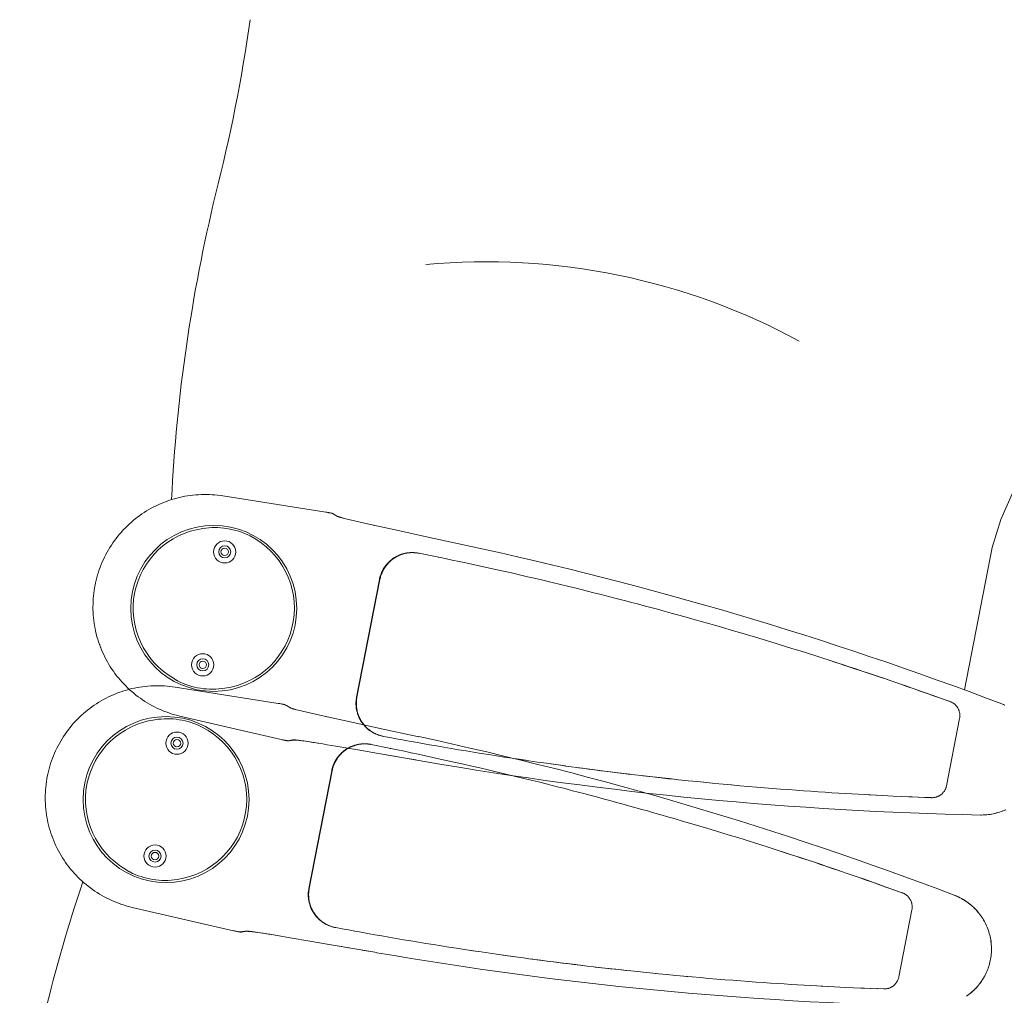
# Model space of a CAD drawing. Header units: inches. Extents: x -2078 to 109126, y -964 to 6385.
# Tile 252 of 256: x 37101 to 37118, y 3916 to 3932. Entities that reach past the tile are written whole.
import ezdxf

# ---------------------------------------------------------------- set-up
doc = ezdxf.new("R2010")
doc.units = ezdxf.units.IN
doc.header["$MEASUREMENT"] = 0
doc.layers.add('16_dwg _2_', color=8, linetype='Continuous', lineweight=9)
doc.layers.add('A-HATCH', color=9, linetype='Continuous')

# ---------------------------------------------------------------- blocks, each defined once
blk = doc.blocks.new('16_dwg _2_-1561311-3-1st Floor - Auditorium')
at = {"color": 254, "lineweight": 9}
for p, q in [((176994.155, 507969.342), (176996.531, 507969.342)), ((176992.183, 507968.238), (176992.168, 507968.134)), ((177010.736, 507968.238), (177010.722, 507968.134)), ((176991.909, 507965.993), (176991.893, 507965.836)), ((177010.462, 507965.993), (177010.446, 507965.836)), ((176991.651, 507962.51), (176991.645, 507962.363)), ((177010.205, 507962.51), (177010.198, 507962.363)), ((176991.312, 507960.64), (176991.314, 507960.738)), ((177009.865, 507960.64), (177009.867, 507960.738)), ((176994.644, 507960.529), (176994.643, 507960.584)), ((177013.197, 507960.529), (177013.197, 507960.584)), ((176991.306, 507960.352), (176991.308, 507960.448)), ((176994.645, 507960.462), (176994.645, 507960.473)), ((177009.859, 507960.352), (177009.861, 507960.448)), ((177013.198, 507960.462), (177013.198, 507960.473)), ((176991.304, 507960.257), (176991.305, 507960.305)), ((176994.647, 507960.2), (176994.647, 507960.253)), ((177009.857, 507960.257), (177009.858, 507960.305)), ((177013.2, 507960.2), (177013.2, 507960.253)), ((176991.607, 507960.008), (176991.609, 507959.998)), ((176991.612, 507959.987), (176991.616, 507959.976)), ((176994.634, 507960.017), (176994.636, 507960.025)), ((177010.16, 507960.008), (177010.163, 507959.998)), ((177010.166, 507959.987), (177010.169, 507959.976)), ((177013.187, 507960.017), (177013.189, 507960.025)), ((176991.709, 507959.798), (176991.71, 507959.797)), ((176991.735, 507959.768), (176991.736, 507959.766)), ((177010.262, 507959.798), (177010.263, 507959.797)), ((177010.288, 507959.768), (177010.289, 507959.766)), ((176991.29, 507959.642), (176991.29, 507959.644)), ((176991.291, 507959.68), (176991.291, 507959.683)), ((176991.953, 507959.622), (176991.964, 507959.619)), ((176991.974, 507959.615), (176991.984, 507959.612)), ((176991.993, 507959.61), (176992.003, 507959.607)), ((176994.153, 507959.593), (176994.161, 507959.593)), ((176994.215, 507959.602), (176994.225, 507959.604)), ((176994.948, 507959.642), (176994.948, 507959.644)), ((177009.844, 507959.642), (177009.844, 507959.644)), ((177009.845, 507959.68), (177009.845, 507959.683)), ((177010.507, 507959.622), (177010.517, 507959.619)), ((177010.527, 507959.615), (177010.537, 507959.612)), ((177010.547, 507959.61), (177010.556, 507959.607)), ((177012.707, 507959.593), (177012.715, 507959.593)), ((177012.769, 507959.602), (177012.779, 507959.604)), ((177013.502, 507959.642), (177013.502, 507959.644)), ((176991.28, 507959.197), (176991.28, 507959.2)), ((177009.833, 507959.197), (177009.833, 507959.2)), ((176991.22, 507958.581), (176991.22, 507958.583)), ((176991.22, 507958.569), (176991.22, 507958.555)), ((177009.773, 507958.581), (177009.773, 507958.583)), ((176992.13, 507955.326), (176992.134, 507955.323)), ((176992.142, 507955.314), (176992.141, 507955.315)), ((176992.259, 507955.247), (176992.257, 507955.248)), ((176992.273, 507955.242), (176992.275, 507955.241)), ((177010.684, 507955.326), (177010.687, 507955.323)), ((177010.696, 507955.314), (177010.694, 507955.315)), ((177010.813, 507955.247), (177010.811, 507955.248)), ((177010.827, 507955.242), (177010.829, 507955.241)), ((176992.299, 507955.226), (176992.297, 507955.227)), ((176992.323, 507955.217), (176992.324, 507955.217)), ((176992.34, 507955.207), (176992.338, 507955.208)), ((176992.381, 507955.188), (176992.378, 507955.189)), ((177010.853, 507955.226), (177010.851, 507955.227)), ((177010.876, 507955.217), (177010.877, 507955.217)), ((177010.893, 507955.207), (177010.891, 507955.208)), ((177010.934, 507955.188), (177010.932, 507955.189))]:
    blk.add_line(p, q, dxfattribs=at)
at = {"color": 254, "lineweight": 9, "flags": 128}
for points in [[(176994.046, 507969.988), (176994.042, 507970.01), (176994.037, 507970.037)], [(176992.355, 507970.379), (176992.34, 507970.357), (176992.325, 507970.335), (176992.311, 507970.312), (176992.298, 507970.288), (176992.285, 507970.264), (176992.273, 507970.24), (176992.261, 507970.216), (176992.251, 507970.191), (176992.241, 507970.166), (176992.232, 507970.14), (176992.223, 507970.115), (176992.215, 507970.089), (176992.208, 507970.063), (176992.202, 507970.036), (176992.196, 507970.01), (176992.192, 507969.988), (176992.197, 507970.015), (176992.203, 507970.041), (176992.209, 507970.067), (176992.217, 507970.093), (176992.224, 507970.119), (176992.233, 507970.144), (176992.242, 507970.17), (176992.252, 507970.195), (176992.263, 507970.219), (176992.275, 507970.244), (176992.287, 507970.268), (176992.3, 507970.291), (176992.313, 507970.314), (176992.327, 507970.337), (176992.342, 507970.36), (176992.357, 507970.382)], [(176994.036, 507970.041), (176994.041, 507970.015), (176994.046, 507969.988)], [(177012.6, 507969.988), (177012.596, 507970.01), (177012.59, 507970.037), (177012.584, 507970.063), (177012.577, 507970.089), (177012.569, 507970.115), (177012.56, 507970.141), (177012.551, 507970.166), (177012.541, 507970.191), (177012.53, 507970.216), (177012.519, 507970.241), (177012.507, 507970.265), (177012.494, 507970.289), (177012.481, 507970.312), (177012.467, 507970.335), (177012.452, 507970.358), (177012.437, 507970.38), (177012.421, 507970.401), (177012.404, 507970.423), (177012.387, 507970.443), (177012.369, 507970.464), (177012.351, 507970.483), (177012.332, 507970.502), (177012.313, 507970.521), (177012.293, 507970.539), (177012.273, 507970.557), (177012.252, 507970.574), (177012.231, 507970.59), (177012.209, 507970.605), (177012.187, 507970.62), (177012.165, 507970.635), (177012.142, 507970.649), (177012.119, 507970.662), (177012.095, 507970.674), (177012.071, 507970.686), (177012.047, 507970.697), (177012.022, 507970.707), (177011.998, 507970.717), (177011.973, 507970.726), (177011.947, 507970.734), (177011.922, 507970.741), (177011.896, 507970.748), (177011.87, 507970.754), (177011.844, 507970.759), (177011.818, 507970.764), (177011.792, 507970.768), (177011.765, 507970.771), (177011.739, 507970.773), (177011.712, 507970.774), (177011.686, 507970.775), (177011.659, 507970.775), (177011.633, 507970.774), (177011.606, 507970.773), (177011.58, 507970.771), (177011.553, 507970.768), (177011.527, 507970.764), (177011.501, 507970.759), (177011.475, 507970.754), (177011.449, 507970.748), (177011.423, 507970.741), (177011.398, 507970.734), (177011.373, 507970.726), (177011.348, 507970.717), (177011.323, 507970.707), (177011.298, 507970.697), (177011.274, 507970.686), (177011.25, 507970.674), (177011.226, 507970.662), (177011.203, 507970.648), (177011.18, 507970.635), (177011.158, 507970.62), (177011.136, 507970.605), (177011.114, 507970.59), (177011.093, 507970.573), (177011.072, 507970.556), (177011.052, 507970.539), (177011.032, 507970.521)], [(177011.015, 507970.504), (177011.034, 507970.522), (177011.054, 507970.54), (177011.074, 507970.557), (177011.095, 507970.574), (177011.116, 507970.59), (177011.138, 507970.606), (177011.16, 507970.621), (177011.182, 507970.635), (177011.205, 507970.649), (177011.228, 507970.662), (177011.252, 507970.674), (177011.275, 507970.686), (177011.3, 507970.697), (177011.324, 507970.707), (177011.349, 507970.716), (177011.374, 507970.725), (177011.399, 507970.733), (177011.424, 507970.741), (177011.45, 507970.747), (177011.476, 507970.753), (177011.502, 507970.759), (177011.528, 507970.763), (177011.554, 507970.767), (177011.58, 507970.77), (177011.607, 507970.772), (177011.633, 507970.774), (177011.659, 507970.774), (177011.686, 507970.774), (177011.712, 507970.774), (177011.739, 507970.772), (177011.765, 507970.77), (177011.791, 507970.767), (177011.818, 507970.763), (177011.844, 507970.759), (177011.87, 507970.753), (177011.895, 507970.747), (177011.921, 507970.741), (177011.946, 507970.733), (177011.972, 507970.725), (177011.997, 507970.716), (177012.021, 507970.707), (177012.046, 507970.697), (177012.07, 507970.686), (177012.094, 507970.674), (177012.117, 507970.662), (177012.14, 507970.649), (177012.163, 507970.635), (177012.186, 507970.621), (177012.208, 507970.606), (177012.229, 507970.59), (177012.251, 507970.574), (177012.271, 507970.557), (177012.292, 507970.54), (177012.311, 507970.522), (177012.331, 507970.504), (177012.349, 507970.485), (177012.368, 507970.465), (177012.385, 507970.445), (177012.402, 507970.424), (177012.419, 507970.403), (177012.435, 507970.382), (177012.45, 507970.36), (177012.465, 507970.337), (177012.479, 507970.314), (177012.492, 507970.291), (177012.505, 507970.268), (177012.517, 507970.244), (177012.529, 507970.219), (177012.539, 507970.195), (177012.55, 507970.17), (177012.559, 507970.144), (177012.568, 507970.119), (177012.575, 507970.093), (177012.583, 507970.067), (177012.589, 507970.041), (177012.595, 507970.015), (177012.6, 507969.988)], [(177010.637, 507969.342), (177008.261, 507969.342), (177007.782, 507969.396), (177006.58, 507969.668), (177006.101, 507969.721), (176998.691, 507969.721), (176998.211, 507969.668), (176997.01, 507969.396), (176996.531, 507969.342)], [(176992.318, 507969.15), (176992.301, 507969.039), (176992.303, 507969.051), (176992.318, 507969.143), (176992.318, 507969.15), (176992.319, 507969.159), (176992.321, 507969.169), (176992.324, 507969.178), (176992.327, 507969.187), (176992.33, 507969.196), (176992.333, 507969.205), (176992.337, 507969.214), (176992.341, 507969.222), (176992.346, 507969.231), (176992.351, 507969.239), (176992.356, 507969.247), (176992.361, 507969.255), (176992.367, 507969.262), (176992.373, 507969.27), (176992.379, 507969.277), (176992.386, 507969.284), (176992.393, 507969.29), (176992.4, 507969.297), (176992.407, 507969.303), (176992.415, 507969.309), (176992.423, 507969.314), (176992.431, 507969.319), (176992.439, 507969.324), (176992.448, 507969.328), (176992.456, 507969.333), (176992.465, 507969.336), (176992.474, 507969.34), (176992.483, 507969.343), (176992.492, 507969.346), (176992.501, 507969.348), (176992.51, 507969.35), (176992.52, 507969.352), (176992.529, 507969.353), (176992.539, 507969.354), (176992.548, 507969.355), (176992.558, 507969.355), (176993.681, 507969.355), (176993.69, 507969.355), (176993.7, 507969.354), (176993.709, 507969.353), (176993.719, 507969.352), (176993.728, 507969.35), (176993.737, 507969.348), (176993.747, 507969.346), (176993.756, 507969.343), (176993.765, 507969.34), (176993.774, 507969.336), (176993.782, 507969.333), (176993.791, 507969.328), (176993.799, 507969.324), (176993.808, 507969.319), (176993.816, 507969.314), (176993.823, 507969.309), (176993.831, 507969.303), (176993.838, 507969.297), (176993.846, 507969.29), (176993.852, 507969.284), (176993.859, 507969.277), (176993.865, 507969.27), (176993.872, 507969.262), (176993.877, 507969.255), (176993.883, 507969.247), (176993.888, 507969.239), (176993.893, 507969.231), (176993.897, 507969.222), (176993.901, 507969.214), (176993.905, 507969.205), (176993.909, 507969.196), (176993.912, 507969.187), (176993.915, 507969.178), (176993.917, 507969.169), (176993.919, 507969.159), (176993.921, 507969.15), (176993.932, 507969.079), (176993.949, 507968.969), (176993.926, 507969.11), (176993.921, 507969.143), (176993.921, 507969.15)], [(177010.871, 507969.15), (177010.855, 507969.039), (177010.857, 507969.051), (177010.871, 507969.143), (177010.871, 507969.15), (177010.873, 507969.159), (177010.875, 507969.169), (177010.877, 507969.178), (177010.88, 507969.187), (177010.883, 507969.196), (177010.887, 507969.205), (177010.891, 507969.214), (177010.895, 507969.222), (177010.899, 507969.231), (177010.904, 507969.239), (177010.909, 507969.247), (177010.915, 507969.255), (177010.92, 507969.262), (177010.927, 507969.27), (177010.933, 507969.277), (177010.939, 507969.284), (177010.946, 507969.29), (177010.953, 507969.297), (177010.961, 507969.303), (177010.968, 507969.309), (177010.976, 507969.314), (177010.984, 507969.319), (177010.993, 507969.324), (177011.001, 507969.328), (177011.01, 507969.333), (177011.018, 507969.336), (177011.027, 507969.34), (177011.036, 507969.343), (177011.045, 507969.346), (177011.054, 507969.348), (177011.064, 507969.35), (177011.073, 507969.352), (177011.083, 507969.353), (177011.092, 507969.354), (177011.102, 507969.355), (177011.111, 507969.355), (177012.234, 507969.355), (177012.244, 507969.355), (177012.253, 507969.354), (177012.263, 507969.353), (177012.272, 507969.352), (177012.282, 507969.35), (177012.291, 507969.348), (177012.3, 507969.346), (177012.309, 507969.343), (177012.318, 507969.34), (177012.327, 507969.336), (177012.336, 507969.333), (177012.344, 507969.328), (177012.353, 507969.324), (177012.361, 507969.319), (177012.369, 507969.314), (177012.377, 507969.309), (177012.385, 507969.303), (177012.392, 507969.297), (177012.399, 507969.29), (177012.406, 507969.284), (177012.413, 507969.277), (177012.419, 507969.27), (177012.425, 507969.262), (177012.431, 507969.255), (177012.436, 507969.247), (177012.441, 507969.239), (177012.446, 507969.231), (177012.451, 507969.222), (177012.455, 507969.214), (177012.459, 507969.205), (177012.462, 507969.196), (177012.465, 507969.187), (177012.468, 507969.178), (177012.471, 507969.169), (177012.473, 507969.159), (177012.474, 507969.15), (177012.485, 507969.079), (177012.502, 507968.969), (177012.48, 507969.11), (177012.474, 507969.143), (177012.474, 507969.15)], [(176992.265, 507968.803), (176992.27, 507968.836), (176992.286, 507968.94), (176992.301, 507969.044), (176992.284, 507968.934), (176992.267, 507968.821), (176992.261, 507968.781), (176992.243, 507968.658), (176992.224, 507968.529), (176992.211, 507968.44), (176992.198, 507968.349), (176992.184, 507968.256), (176992.171, 507968.16), (176992.157, 507968.062), (176992.144, 507967.961), (176992.13, 507967.858), (176992.115, 507967.752), (176992.101, 507967.644), (176992.087, 507967.534), (176992.073, 507967.422), (176992.058, 507967.308), (176992.044, 507967.191), (176992.029, 507967.072), (176992.014, 507966.95), (176992, 507966.825), (176991.985, 507966.697), (176991.97, 507966.566), (176991.955, 507966.434), (176991.941, 507966.3), (176991.926, 507966.166), (176991.912, 507966.031), (176991.898, 507965.896), (176991.885, 507965.76), (176991.871, 507965.622), (176991.858, 507965.482), (176991.844, 507965.336), (176991.855, 507965.443)], [(176994.003, 507968.609), (176993.984, 507968.735), (176993.966, 507968.855), (176993.949, 507968.969), (176993.964, 507968.865)], [(177010.819, 507968.803), (177010.824, 507968.836), (177010.839, 507968.94), (177010.855, 507969.044), (177010.838, 507968.934), (177010.82, 507968.821), (177010.814, 507968.781), (177010.796, 507968.658), (177010.777, 507968.529), (177010.764, 507968.44), (177010.751, 507968.349), (177010.738, 507968.256), (177010.724, 507968.16), (177010.711, 507968.062), (177010.697, 507967.961), (177010.683, 507967.858), (177010.669, 507967.752), (177010.655, 507967.644), (177010.64, 507967.534), (177010.626, 507967.422), (177010.612, 507967.308), (177010.597, 507967.191), (177010.582, 507967.072), (177010.568, 507966.95), (177010.553, 507966.825), (177010.538, 507966.697), (177010.523, 507966.566), (177010.509, 507966.434), (177010.494, 507966.3), (177010.48, 507966.166), (177010.466, 507966.031), (177010.452, 507965.896), (177010.438, 507965.76), (177010.425, 507965.622), (177010.411, 507965.482), (177010.398, 507965.336), (177010.408, 507965.443)], [(177012.557, 507968.609), (177012.538, 507968.735), (177012.52, 507968.855), (177012.502, 507968.969), (177012.517, 507968.865)], [(176994.014, 507968.529), (176993.998, 507968.637), (176993.98, 507968.758), (176993.964, 507968.865)], [(177012.567, 507968.529), (177012.552, 507968.637), (177012.533, 507968.758), (177012.517, 507968.865)], [(176994.003, 507968.609), (176994.022, 507968.478), (176994.035, 507968.388), (176994.047, 507968.301), (176994.063, 507968.183), (176994.081, 507968.055), (176994.094, 507967.963), (176994.107, 507967.865), (176994.121, 507967.758), (176994.138, 507967.638), (176994.124, 507967.745), (176994.11, 507967.85), (176994.103, 507967.902), (176994.089, 507968.004), (176994.075, 507968.103), (176994.062, 507968.2)], [(176994.062, 507968.2), (176994.047, 507968.301), (176994.032, 507968.406), (176994.014, 507968.529)], [(177012.557, 507968.609), (177012.576, 507968.478), (177012.589, 507968.388), (177012.6, 507968.301), (177012.617, 507968.183), (177012.635, 507968.055), (177012.647, 507967.963), (177012.661, 507967.865), (177012.675, 507967.758), (177012.692, 507967.638), (177012.677, 507967.745), (177012.663, 507967.85), (177012.657, 507967.902), (177012.643, 507968.004), (177012.629, 507968.103), (177012.615, 507968.2)], [(177012.615, 507968.2), (177012.6, 507968.301), (177012.585, 507968.406), (177012.567, 507968.529)], [(176994.195, 507967.19), (176994.181, 507967.305), (176994.166, 507967.419), (176994.152, 507967.53), (176994.138, 507967.638), (176994.153, 507967.515), (176994.171, 507967.377), (176994.189, 507967.23), (176994.208, 507967.074)], [(177012.748, 507967.19), (177012.734, 507967.305), (177012.72, 507967.419), (177012.706, 507967.53), (177012.692, 507967.638), (177012.707, 507967.515), (177012.724, 507967.377), (177012.743, 507967.23), (177012.762, 507967.074)], [(176994.253, 507966.705), (176994.238, 507966.829), (176994.224, 507966.952), (176994.209, 507967.072), (176994.195, 507967.19)], [(177012.806, 507966.705), (177012.792, 507966.829), (177012.777, 507966.952), (177012.763, 507967.072), (177012.748, 507967.19)], [(176994.322, 507966.077), (176994.308, 507966.204), (176994.295, 507966.329), (176994.281, 507966.455), (176994.267, 507966.58), (176994.253, 507966.705)], [(177012.875, 507966.077), (177012.862, 507966.204), (177012.848, 507966.329), (177012.834, 507966.455), (177012.821, 507966.58), (177012.806, 507966.705)], [(176994.348, 507965.817), (176994.335, 507965.948), (176994.322, 507966.077)], [(177012.902, 507965.817), (177012.888, 507965.948), (177012.875, 507966.077)], [(176994.401, 507965.265), (176994.388, 507965.406), (176994.375, 507965.545), (176994.362, 507965.682), (176994.348, 507965.817)], [(177012.954, 507965.265), (177012.941, 507965.406), (177012.928, 507965.545), (177012.915, 507965.682), (177012.902, 507965.817)], [(176991.844, 507965.336), (176991.83, 507965.184), (176991.816, 507965.027), (176991.809, 507964.946), (176991.802, 507964.863), (176991.795, 507964.779), (176991.788, 507964.691), (176991.781, 507964.601), (176991.774, 507964.508), (176991.766, 507964.411), (176991.758, 507964.307), (176991.75, 507964.199), (176991.742, 507964.089), (176991.735, 507963.977), (176991.727, 507963.863), (176991.719, 507963.752), (176991.713, 507963.646), (176991.706, 507963.544), (176991.7, 507963.445), (176991.694, 507963.35), (176991.689, 507963.26), (176991.684, 507963.172), (176991.68, 507963.088), (176991.671, 507962.928), (176991.667, 507962.851), (176991.66, 507962.702), (176991.653, 507962.559), (176991.647, 507962.42), (176991.641, 507962.285), (176991.636, 507962.152), (176991.631, 507962.022), (176991.626, 507961.895), (176991.622, 507961.77), (176991.618, 507961.645), (176991.615, 507961.521), (176991.611, 507961.396), (176991.608, 507961.272), (176991.605, 507961.149), (176991.603, 507961.028), (176991.6, 507960.91), (176991.598, 507960.794), (176991.597, 507960.681), (176991.595, 507960.571), (176991.594, 507960.463), (176991.593, 507960.355), (176991.592, 507960.25), (176991.591, 507960.144), (176991.591, 507960.134), (176991.591, 507960.125), (176991.592, 507960.104), (176991.594, 507960.083), (176991.596, 507960.063), (176991.6, 507960.042), (176991.604, 507960.022), (176991.608, 507960.001), (176991.614, 507959.981), (176991.62, 507959.962), (176991.627, 507959.942), (176991.635, 507959.923), (176991.643, 507959.904), (176991.653, 507959.885), (176991.663, 507959.867), (176991.673, 507959.849), (176991.684, 507959.832), (176991.696, 507959.815), (176991.709, 507959.798), (176991.722, 507959.782), (176991.736, 507959.766), (176991.75, 507959.751), (176991.765, 507959.737), (176991.781, 507959.723), (176991.797, 507959.71), (176991.813, 507959.697), (176991.83, 507959.685), (176991.847, 507959.674), (176991.865, 507959.663), (176991.883, 507959.653), (176991.902, 507959.644), (176991.921, 507959.635), (176991.94, 507959.627), (176991.959, 507959.62), (176991.979, 507959.614), (176991.999, 507959.608), (176992.019, 507959.603), (176992.039, 507959.599), (176992.06, 507959.596), (176992.081, 507959.593), (176992.101, 507959.591), (176992.122, 507959.59), (176992.138, 507959.59), (176994.1, 507959.59), (176994.1, 507959.596)], [(176994.605, 507962.102), (176994.599, 507962.24), (176994.593, 507962.379), (176994.587, 507962.518), (176994.581, 507962.658), (176994.574, 507962.801), (176994.566, 507962.948), (176994.558, 507963.102), (176994.554, 507963.181), (176994.549, 507963.263), (176994.544, 507963.347), (176994.539, 507963.434), (176994.534, 507963.524), (176994.528, 507963.618), (176994.521, 507963.717), (176994.515, 507963.819), (176994.507, 507963.928), (176994.499, 507964.041), (176994.491, 507964.154), (176994.483, 507964.269), (176994.474, 507964.384), (176994.466, 507964.494), (176994.458, 507964.598), (176994.45, 507964.698), (176994.442, 507964.792), (176994.435, 507964.88), (176994.421, 507965.043), (176994.414, 507965.119), (176994.401, 507965.265)], [(177010.398, 507965.336), (177010.384, 507965.184), (177010.37, 507965.027), (177010.363, 507964.946), (177010.356, 507964.863), (177010.349, 507964.779), (177010.342, 507964.691), (177010.334, 507964.601), (177010.327, 507964.508), (177010.32, 507964.411), (177010.312, 507964.307), (177010.304, 507964.199), (177010.296, 507964.089), (177010.288, 507963.977), (177010.28, 507963.863), (177010.273, 507963.752), (177010.266, 507963.646), (177010.26, 507963.544), (177010.254, 507963.445), (177010.248, 507963.35), (177010.243, 507963.26), (177010.238, 507963.172), (177010.233, 507963.088), (177010.225, 507962.928), (177010.221, 507962.851), (177010.213, 507962.702), (177010.207, 507962.559), (177010.2, 507962.42), (177010.195, 507962.285), (177010.189, 507962.152), (177010.184, 507962.022), (177010.18, 507961.895), (177010.176, 507961.77), (177010.172, 507961.645), (177010.168, 507961.521), (177010.165, 507961.396), (177010.162, 507961.272), (177010.159, 507961.149), (177010.156, 507961.028), (177010.154, 507960.91), (177010.152, 507960.794), (177010.15, 507960.681), (177010.149, 507960.571), (177010.147, 507960.463), (177010.146, 507960.355), (177010.145, 507960.25), (177010.145, 507960.144), (177010.145, 507960.134), (177010.145, 507960.125), (177010.146, 507960.104), (177010.147, 507960.083), (177010.15, 507960.063), (177010.153, 507960.042), (177010.157, 507960.022), (177010.162, 507960.001), (177010.167, 507959.981), (177010.174, 507959.962), (177010.181, 507959.942), (177010.188, 507959.923), (177010.197, 507959.904), (177010.206, 507959.885), (177010.216, 507959.867), (177010.227, 507959.849), (177010.238, 507959.832), (177010.25, 507959.815), (177010.262, 507959.798), (177010.276, 507959.782), (177010.289, 507959.766), (177010.304, 507959.751), (177010.319, 507959.737), (177010.334, 507959.723), (177010.35, 507959.71), (177010.366, 507959.697), (177010.383, 507959.685), (177010.401, 507959.674), (177010.419, 507959.663), (177010.437, 507959.653), (177010.455, 507959.644), (177010.474, 507959.635), (177010.493, 507959.627), (177010.513, 507959.62), (177010.532, 507959.614), (177010.552, 507959.608), (177010.573, 507959.603), (177010.593, 507959.599), (177010.613, 507959.596), (177010.634, 507959.593), (177010.655, 507959.591), (177010.676, 507959.59), (177010.692, 507959.59), (177012.654, 507959.59), (177012.654, 507959.596)], [(177013.158, 507962.102), (177013.153, 507962.24), (177013.147, 507962.379), (177013.141, 507962.518), (177013.134, 507962.658), (177013.127, 507962.801), (177013.12, 507962.948), (177013.112, 507963.102), (177013.107, 507963.181), (177013.103, 507963.263), (177013.098, 507963.347), (177013.093, 507963.434), (177013.087, 507963.524), (177013.081, 507963.618), (177013.075, 507963.717), (177013.068, 507963.819), (177013.061, 507963.928), (177013.053, 507964.041), (177013.045, 507964.154), (177013.036, 507964.269), (177013.028, 507964.384), (177013.019, 507964.494), (177013.011, 507964.598), (177013.003, 507964.698), (177012.995, 507964.792), (177012.988, 507964.88), (177012.974, 507965.043), (177012.967, 507965.119), (177012.954, 507965.265)], [(176991.814, 507964.993), (176991.804, 507964.872), (176991.795, 507964.763), (176991.787, 507964.664), (176991.777, 507964.545), (176991.769, 507964.441)], [(177010.367, 507964.993), (177010.357, 507964.872), (177010.348, 507964.763), (177010.34, 507964.664), (177010.331, 507964.545), (177010.322, 507964.441)], [(176991.753, 507964.229), (176991.745, 507964.121), (176991.738, 507964.021), (176991.73, 507963.905), (176991.723, 507963.806), (176991.716, 507963.694), (176991.708, 507963.569), (176991.702, 507963.478), (176991.697, 507963.381)], [(177010.306, 507964.229), (177010.299, 507964.121), (177010.292, 507964.021), (177010.284, 507963.905), (177010.277, 507963.806), (177010.269, 507963.694), (177010.262, 507963.569), (177010.256, 507963.478), (177010.25, 507963.381)], [(176991.684, 507963.163), (176991.677, 507963.043), (176991.671, 507962.916)], [(177010.238, 507963.163), (177010.231, 507963.043), (177010.224, 507962.916)], [(176994.635, 507961.051), (176994.633, 507961.173), (176994.63, 507961.299), (176994.626, 507961.427), (176994.623, 507961.557), (176994.619, 507961.691), (176994.614, 507961.827), (176994.61, 507961.964), (176994.605, 507962.102)], [(177013.189, 507961.051), (177013.186, 507961.173), (177013.183, 507961.299), (177013.18, 507961.427), (177013.176, 507961.557), (177013.172, 507961.691), (177013.168, 507961.827), (177013.163, 507961.964), (177013.158, 507962.102)], [(176994.64, 507960.813), (176994.638, 507960.93), (176994.635, 507961.051)], [(177013.193, 507960.813), (177013.191, 507960.93), (177013.189, 507961.051)], [(176991.279, 507959.166), (176991.281, 507959.263), (176991.285, 507959.408), (176991.294, 507959.806), (176991.299, 507960.026), (176991.316, 507960.883)], [(176994.922, 507960.883), (176994.936, 507960.211), (176994.941, 507959.937), (176994.945, 507959.764), (176994.956, 507959.298)], [(177009.832, 507959.166), (177009.835, 507959.263), (177009.838, 507959.408), (177009.848, 507959.806), (177009.852, 507960.026), (177009.87, 507960.883)], [(177013.475, 507960.883), (177013.489, 507960.211), (177013.495, 507959.937), (177013.499, 507959.764), (177013.51, 507959.298)], [(176994.641, 507960.058), (176994.643, 507960.065), (176994.643, 507960.073), (176994.644, 507960.08), (176994.645, 507960.087), (176994.646, 507960.094), (176994.646, 507960.1), (176994.646, 507960.107), (176994.647, 507960.113), (176994.647, 507960.125), (176994.647, 507960.144), (176994.647, 507960.137), (176994.647, 507960.144), (176994.647, 507960.253), (176994.646, 507960.362), (176994.645, 507960.473), (176994.643, 507960.584), (176994.642, 507960.697), (176994.64, 507960.813)], [(177013.195, 507960.058), (177013.196, 507960.065), (177013.197, 507960.073), (177013.198, 507960.08), (177013.198, 507960.087), (177013.199, 507960.094), (177013.199, 507960.1), (177013.2, 507960.107), (177013.2, 507960.113), (177013.201, 507960.125), (177013.201, 507960.144), (177013.201, 507960.137), (177013.201, 507960.144), (177013.2, 507960.253), (177013.199, 507960.362), (177013.198, 507960.473), (177013.197, 507960.584), (177013.195, 507960.697), (177013.193, 507960.813)], [(176991.591, 507960.129), (176991.592, 507960.111), (176991.594, 507960.093), (176991.595, 507960.076), (176991.598, 507960.058), (176991.601, 507960.04), (176991.605, 507960.022), (176991.609, 507960.005), (176991.614, 507959.987), (176991.619, 507959.97), (176991.625, 507959.953), (176991.632, 507959.937), (176991.639, 507959.92), (176991.647, 507959.904), (176991.655, 507959.888), (176991.663, 507959.872), (176991.673, 507959.856), (176991.682, 507959.841), (176991.693, 507959.826), (176991.703, 507959.812), (176991.714, 507959.798), (176991.726, 507959.784), (176991.738, 507959.771), (176991.75, 507959.758), (176991.763, 507959.745), (176991.777, 507959.733), (176991.79, 507959.721), (176991.804, 507959.71), (176991.819, 507959.699), (176991.834, 507959.689), (176991.849, 507959.679), (176991.864, 507959.67), (176991.88, 507959.661), (176991.896, 507959.653), (176991.912, 507959.645), (176991.928, 507959.638), (176991.945, 507959.632), (176991.962, 507959.626), (176991.979, 507959.62), (176991.996, 507959.615), (176992.014, 507959.611), (176992.031, 507959.607), (176992.049, 507959.604), (176992.067, 507959.601), (176992.085, 507959.599), (176992.102, 507959.598), (176992.12, 507959.597), (176992.138, 507959.596), (176994.1, 507959.596), (176994.118, 507959.597), (176994.136, 507959.598), (176994.154, 507959.599), (176994.172, 507959.601), (176994.19, 507959.604), (176994.207, 507959.607), (176994.225, 507959.611), (176994.242, 507959.615), (176994.259, 507959.62), (176994.277, 507959.626), (176994.293, 507959.632), (176994.31, 507959.638), (176994.327, 507959.645), (176994.343, 507959.653), (176994.359, 507959.661), (176994.374, 507959.67), (176994.39, 507959.679), (176994.405, 507959.689), (176994.42, 507959.699), (176994.434, 507959.71), (176994.448, 507959.721), (176994.462, 507959.733), (176994.475, 507959.745), (176994.488, 507959.758), (176994.5, 507959.771), (176994.513, 507959.784), (176994.524, 507959.798), (176994.535, 507959.812), (176994.546, 507959.826), (176994.556, 507959.841), (176994.566, 507959.856), (176994.575, 507959.872), (176994.584, 507959.888), (176994.592, 507959.904), (176994.599, 507959.92), (176994.607, 507959.936), (176994.613, 507959.953), (176994.619, 507959.97), (176994.625, 507959.987), (176994.629, 507960.005), (176994.634, 507960.022), (176994.637, 507960.04), (176994.64, 507960.058), (176994.643, 507960.075), (176994.645, 507960.093), (176994.646, 507960.111), (176994.647, 507960.129), (176994.647, 507960.125), (176994.646, 507960.104), (176994.645, 507960.083), (176994.642, 507960.062), (176994.639, 507960.042), (176994.635, 507960.021), (176994.63, 507960.001), (176994.624, 507959.981), (176994.618, 507959.961), (176994.611, 507959.942), (176994.603, 507959.922), (176994.595, 507959.903), (176994.586, 507959.885), (176994.576, 507959.867), (176994.565, 507959.849), (176994.554, 507959.831), (176994.542, 507959.814), (176994.529, 507959.798), (176994.516, 507959.782), (176994.502, 507959.766), (176994.488, 507959.751), (176994.473, 507959.737), (176994.457, 507959.723), (176994.442, 507959.71), (176994.425, 507959.697), (176994.408, 507959.685), (176994.391, 507959.674), (176994.373, 507959.663), (176994.355, 507959.653), (176994.336, 507959.644), (176994.317, 507959.635), (176994.298, 507959.627), (176994.279, 507959.62), (176994.259, 507959.614), (176994.239, 507959.608), (176994.219, 507959.603), (176994.199, 507959.599), (176994.178, 507959.596), (176994.158, 507959.593), (176994.137, 507959.591), (176994.116, 507959.59), (176994.1, 507959.59), (176994.107, 507959.59), (176994.115, 507959.59), (176994.122, 507959.59)], [(176994.647, 507960.13), (176994.647, 507960.134), (176994.647, 507960.137)], [(177010.145, 507960.129), (177010.146, 507960.111), (177010.147, 507960.093), (177010.149, 507960.076), (177010.151, 507960.058), (177010.155, 507960.04), (177010.158, 507960.022), (177010.163, 507960.005), (177010.167, 507959.987), (177010.173, 507959.97), (177010.179, 507959.953), (177010.185, 507959.937), (177010.192, 507959.92), (177010.2, 507959.904), (177010.208, 507959.888), (177010.217, 507959.872), (177010.226, 507959.856), (177010.236, 507959.841), (177010.246, 507959.826), (177010.257, 507959.812), (177010.268, 507959.798), (177010.279, 507959.784), (177010.291, 507959.771), (177010.304, 507959.758), (177010.317, 507959.745), (177010.33, 507959.733), (177010.344, 507959.721), (177010.358, 507959.71), (177010.372, 507959.699), (177010.387, 507959.689), (177010.402, 507959.679), (177010.417, 507959.67), (177010.433, 507959.661), (177010.449, 507959.653), (177010.465, 507959.645), (177010.482, 507959.638), (177010.499, 507959.632), (177010.515, 507959.626), (177010.533, 507959.62), (177010.55, 507959.615), (177010.567, 507959.611), (177010.585, 507959.607), (177010.602, 507959.604), (177010.62, 507959.601), (177010.638, 507959.599), (177010.656, 507959.598), (177010.674, 507959.597), (177010.692, 507959.596), (177012.654, 507959.596), (177012.672, 507959.597), (177012.69, 507959.598), (177012.707, 507959.599), (177012.725, 507959.601), (177012.743, 507959.604), (177012.761, 507959.607), (177012.778, 507959.611), (177012.796, 507959.615), (177012.813, 507959.62), (177012.83, 507959.626), (177012.847, 507959.632), (177012.864, 507959.638), (177012.88, 507959.645), (177012.896, 507959.653), (177012.912, 507959.661), (177012.928, 507959.67), (177012.943, 507959.679), (177012.958, 507959.689), (177012.973, 507959.699), (177012.988, 507959.71), (177013.002, 507959.721), (177013.015, 507959.733), (177013.029, 507959.745), (177013.041, 507959.758), (177013.054, 507959.771), (177013.066, 507959.784), (177013.078, 507959.798), (177013.089, 507959.812), (177013.099, 507959.826), (177013.11, 507959.841), (177013.119, 507959.856), (177013.128, 507959.872), (177013.137, 507959.888), (177013.145, 507959.904), (177013.153, 507959.92), (177013.16, 507959.936), (177013.167, 507959.953), (177013.173, 507959.97), (177013.178, 507959.987), (177013.183, 507960.005), (177013.187, 507960.022), (177013.191, 507960.04), (177013.194, 507960.058), (177013.196, 507960.075), (177013.198, 507960.093), (177013.2, 507960.111), (177013.201, 507960.129), (177013.201, 507960.125), (177013.2, 507960.104), (177013.198, 507960.083), (177013.196, 507960.062), (177013.192, 507960.042), (177013.188, 507960.021), (177013.183, 507960.001), (177013.178, 507959.981), (177013.172, 507959.961), (177013.165, 507959.942), (177013.157, 507959.922), (177013.148, 507959.903), (177013.139, 507959.885), (177013.129, 507959.867), (177013.118, 507959.849), (177013.107, 507959.831), (177013.095, 507959.814), (177013.083, 507959.798), (177013.069, 507959.782), (177013.056, 507959.766), (177013.041, 507959.751), (177013.026, 507959.737), (177013.011, 507959.723), (177012.995, 507959.71), (177012.979, 507959.697), (177012.962, 507959.685), (177012.944, 507959.674), (177012.926, 507959.663), (177012.908, 507959.653), (177012.89, 507959.644), (177012.871, 507959.635), (177012.852, 507959.627), (177012.832, 507959.62), (177012.813, 507959.614), (177012.793, 507959.608), (177012.772, 507959.603), (177012.752, 507959.599), (177012.732, 507959.596), (177012.711, 507959.593), (177012.69, 507959.591), (177012.669, 507959.59), (177012.654, 507959.59), (177012.661, 507959.59), (177012.668, 507959.59), (177012.676, 507959.59)], [(177013.201, 507960.13), (177013.201, 507960.134), (177013.201, 507960.137)], [(176991.619, 507959.964), (176991.623, 507959.952), (176991.628, 507959.94)], [(176991.633, 507959.927), (176991.639, 507959.914), (176991.645, 507959.9)], [(176994.541, 507959.813), (176994.551, 507959.827), (176994.56, 507959.84), (176994.568, 507959.853), (176994.576, 507959.866), (176994.583, 507959.879), (176994.589, 507959.891), (176994.595, 507959.903), (176994.6, 507959.915), (176994.605, 507959.927)], [(176994.61, 507959.938), (176994.614, 507959.949), (176994.617, 507959.959), (176994.621, 507959.969), (176994.624, 507959.979), (176994.627, 507959.989), (176994.629, 507959.998), (176994.632, 507960.008)], [(176994.637, 507960.034), (176994.639, 507960.042), (176994.64, 507960.05)], [(177010.173, 507959.964), (177010.177, 507959.952), (177010.182, 507959.94)], [(177010.187, 507959.927), (177010.192, 507959.914), (177010.199, 507959.9)], [(177013.094, 507959.813), (177013.104, 507959.827), (177013.113, 507959.84), (177013.121, 507959.853), (177013.129, 507959.866), (177013.136, 507959.879), (177013.142, 507959.891), (177013.148, 507959.903), (177013.154, 507959.915), (177013.159, 507959.927)], [(177013.163, 507959.938), (177013.167, 507959.949), (177013.171, 507959.959), (177013.174, 507959.969), (177013.177, 507959.979), (177013.18, 507959.989), (177013.183, 507959.998), (177013.185, 507960.008)], [(177013.191, 507960.034), (177013.192, 507960.042), (177013.194, 507960.05)], [(176991.652, 507959.886), (176991.66, 507959.872), (176991.668, 507959.857), (176991.678, 507959.842), (176991.688, 507959.827), (176991.698, 507959.812)], [(176991.749, 507959.753), (176991.762, 507959.74), (176991.777, 507959.727), (176991.791, 507959.715), (176991.805, 507959.703), (176991.819, 507959.693), (176991.833, 507959.683)], [(176994.39, 507959.673), (176994.405, 507959.683), (176994.42, 507959.693), (176994.435, 507959.704), (176994.45, 507959.716), (176994.464, 507959.729), (176994.479, 507959.742), (176994.493, 507959.756), (176994.506, 507959.77), (176994.518, 507959.784), (176994.53, 507959.799)], [(177010.206, 507959.886), (177010.213, 507959.872), (177010.222, 507959.857), (177010.231, 507959.842), (177010.241, 507959.827), (177010.252, 507959.812)], [(177010.302, 507959.753), (177010.316, 507959.74), (177010.33, 507959.727), (177010.344, 507959.715), (177010.358, 507959.703), (177010.372, 507959.693), (177010.386, 507959.683)], [(177012.943, 507959.673), (177012.958, 507959.683), (177012.973, 507959.693), (177012.988, 507959.704), (177013.003, 507959.716), (177013.018, 507959.729), (177013.032, 507959.742), (177013.046, 507959.756), (177013.059, 507959.77), (177013.072, 507959.784), (177013.083, 507959.799)], [(176991.846, 507959.675), (176991.859, 507959.667), (176991.872, 507959.659), (176991.884, 507959.653)], [(176991.897, 507959.646), (176991.909, 507959.641), (176991.92, 507959.635), (176991.932, 507959.631), (176991.943, 507959.626)], [(176992.012, 507959.605), (176992.021, 507959.603), (176992.029, 507959.601), (176992.038, 507959.599), (176992.046, 507959.598)], [(176992.054, 507959.597), (176992.061, 507959.595), (176992.069, 507959.594), (176992.076, 507959.594), (176992.083, 507959.593), (176992.09, 507959.592), (176992.097, 507959.592), (176992.103, 507959.591), (176992.11, 507959.591)], [(176994.13, 507959.591), (176994.138, 507959.591), (176994.145, 507959.592)], [(176994.17, 507959.594), (176994.178, 507959.596), (176994.187, 507959.597), (176994.196, 507959.598), (176994.205, 507959.6)], [(176994.235, 507959.607), (176994.246, 507959.61), (176994.257, 507959.613), (176994.269, 507959.617), (176994.281, 507959.621)], [(176994.293, 507959.625), (176994.306, 507959.63), (176994.319, 507959.636)], [(176994.332, 507959.642), (176994.346, 507959.648), (176994.36, 507959.656), (176994.375, 507959.664)], [(177010.399, 507959.675), (177010.413, 507959.667), (177010.425, 507959.659), (177010.438, 507959.653)], [(177010.45, 507959.646), (177010.462, 507959.641), (177010.474, 507959.635), (177010.485, 507959.631), (177010.496, 507959.626)], [(177010.565, 507959.605), (177010.574, 507959.603), (177010.583, 507959.601), (177010.591, 507959.599), (177010.599, 507959.598)], [(177010.607, 507959.597), (177010.615, 507959.595), (177010.622, 507959.594), (177010.63, 507959.594), (177010.637, 507959.593), (177010.644, 507959.592), (177010.65, 507959.592), (177010.657, 507959.591), (177010.663, 507959.591)], [(177012.683, 507959.591), (177012.691, 507959.591), (177012.699, 507959.592)], [(177012.723, 507959.594), (177012.732, 507959.596), (177012.74, 507959.597), (177012.75, 507959.598), (177012.759, 507959.6)], [(177012.789, 507959.607), (177012.8, 507959.61), (177012.811, 507959.613), (177012.822, 507959.617), (177012.834, 507959.621)], [(177012.846, 507959.625), (177012.859, 507959.63), (177012.872, 507959.636)], [(177012.886, 507959.642), (177012.9, 507959.648), (177012.914, 507959.656), (177012.928, 507959.664)], [(176994.955, 507959.335), (176994.956, 507959.298), (176994.971, 507958.862), (176994.973, 507958.835), (176994.974, 507958.823), (176994.975, 507958.811), (176994.976, 507958.8), (176994.976, 507958.79), (176994.977, 507958.781), (176994.978, 507958.772), (176994.979, 507958.764), (176994.98, 507958.757), (176994.981, 507958.75), (176994.981, 507958.744), (176994.982, 507958.738), (176994.983, 507958.733), (176994.984, 507958.729), (176994.984, 507958.725), (176994.985, 507958.723), (176994.985, 507958.72), (176994.986, 507958.719), (176995.007, 507958.66), (176995.013, 507958.644), (176995.015, 507958.637), (176995.014, 507958.642), (176995.013, 507958.644), (176995.014, 507958.642), (176995.014, 507958.64), (176995.015, 507958.638), (176995.015, 507958.637), (176995.016, 507958.635), (176995.016, 507958.634), (176995.016, 507958.632), (176995.017, 507958.631), (176995.017, 507958.629), (176995.017, 507958.628), (176995.017, 507958.627), (176995.017, 507958.626), (176995.017, 507958.624), (176995.018, 507958.623), (176995.018, 507958.622), (176995.018, 507958.621), (176995.018, 507958.62), (176995.018, 507958.618), (176995.018, 507958.617), (176995.018, 507958.616), (176995.018, 507958.607), (176995.018, 507958.604), (176995.019, 507958.596)], [(177013.509, 507959.335), (177013.51, 507959.298), (177013.525, 507958.862), (177013.527, 507958.835), (177013.527, 507958.823), (177013.528, 507958.811), (177013.529, 507958.8), (177013.53, 507958.79), (177013.531, 507958.781), (177013.532, 507958.772), (177013.532, 507958.764), (177013.533, 507958.757), (177013.534, 507958.75), (177013.535, 507958.744), (177013.536, 507958.738), (177013.536, 507958.733), (177013.537, 507958.729), (177013.538, 507958.725), (177013.538, 507958.723), (177013.539, 507958.72), (177013.539, 507958.719), (177013.561, 507958.66), (177013.567, 507958.644), (177013.569, 507958.637), (177013.567, 507958.642), (177013.567, 507958.644), (177013.567, 507958.642), (177013.568, 507958.64), (177013.568, 507958.638), (177013.569, 507958.637), (177013.569, 507958.635), (177013.57, 507958.634), (177013.57, 507958.632), (177013.57, 507958.631), (177013.57, 507958.629), (177013.57, 507958.628), (177013.571, 507958.627), (177013.571, 507958.626), (177013.571, 507958.624), (177013.571, 507958.623), (177013.571, 507958.622), (177013.571, 507958.621), (177013.571, 507958.62), (177013.571, 507958.618), (177013.571, 507958.617), (177013.572, 507958.616), (177013.572, 507958.607), (177013.572, 507958.604), (177013.572, 507958.596)], [(176991.225, 507958.642), (176991.224, 507958.638), (176991.223, 507958.635), (176991.222, 507958.631), (176991.222, 507958.627), (176991.221, 507958.623), (176991.221, 507958.619), (176991.249, 507958.694), (176991.249, 507958.697), (176991.249, 507958.701), (176991.249, 507958.705), (176991.25, 507958.709), (176991.251, 507958.713), (176991.252, 507958.717), (176991.253, 507958.719), (176991.256, 507958.729), (176991.258, 507958.74), (176991.259, 507958.751), (176991.26, 507958.764), (176991.261, 507958.777), (176991.263, 507958.792), (176991.264, 507958.808), (176991.265, 507958.825), (176991.266, 507958.843), (176991.267, 507958.862), (176991.269, 507958.904), (176991.268, 507958.877), (176991.266, 507958.848), (176991.265, 507958.823), (176991.264, 507958.811), (176991.263, 507958.8), (176991.262, 507958.79), (176991.261, 507958.781), (176991.26, 507958.772), (176991.26, 507958.764), (176991.259, 507958.756), (176991.258, 507958.75), (176991.257, 507958.744), (176991.256, 507958.738), (176991.256, 507958.733), (176991.255, 507958.729), (176991.254, 507958.725), (176991.254, 507958.722), (176991.253, 507958.72), (176991.253, 507958.719), (176991.225, 507958.644), (176991.225, 507958.642), (176991.224, 507958.64), (176991.224, 507958.639), (176991.223, 507958.637), (176991.223, 507958.636), (176991.223, 507958.634), (176991.222, 507958.633), (176991.222, 507958.631), (176991.222, 507958.63), (176991.222, 507958.629), (176991.221, 507958.628), (176991.221, 507958.627), (176991.221, 507958.626), (176991.221, 507958.624), (176991.221, 507958.623), (176991.221, 507958.622), (176991.221, 507958.617), (176991.221, 507958.616), (176991.221, 507958.615), (176991.221, 507958.614), (176991.221, 507958.613), (176991.22, 507958.611), (176991.22, 507958.61), (176991.22, 507958.608), (176991.22, 507958.606), (176991.22, 507958.602), (176991.22, 507958.604), (176991.22, 507958.608), (176991.22, 507958.605), (176991.22, 507958.598), (176991.22, 507958.602), (176991.22, 507958.593), (176991.22, 507958.598), (176991.22, 507958.587), (176991.22, 507958.589), (176991.22, 507958.578), (176991.22, 507958.569)], [(177009.773, 507958.569), (177009.773, 507958.578), (177009.773, 507958.589), (177009.773, 507958.587), (177009.773, 507958.598), (177009.773, 507958.593), (177009.773, 507958.602), (177009.774, 507958.598), (177009.774, 507958.605), (177009.774, 507958.608), (177009.774, 507958.602), (177009.774, 507958.604), (177009.774, 507958.606), (177009.774, 507958.608), (177009.774, 507958.61), (177009.774, 507958.611), (177009.774, 507958.613), (177009.774, 507958.614), (177009.774, 507958.615), (177009.774, 507958.616), (177009.774, 507958.617), (177009.774, 507958.622), (177009.774, 507958.623), (177009.775, 507958.624), (177009.775, 507958.626), (177009.775, 507958.627), (177009.775, 507958.628), (177009.775, 507958.629), (177009.775, 507958.63), (177009.775, 507958.631), (177009.776, 507958.633), (177009.776, 507958.634), (177009.776, 507958.636), (177009.777, 507958.637), (177009.777, 507958.639), (177009.778, 507958.64), (177009.778, 507958.642), (177009.779, 507958.644), (177009.806, 507958.719), (177009.807, 507958.72), (177009.807, 507958.722), (177009.808, 507958.725), (177009.808, 507958.729), (177009.809, 507958.733), (177009.81, 507958.738), (177009.811, 507958.744), (177009.811, 507958.75), (177009.812, 507958.756), (177009.813, 507958.764), (177009.814, 507958.772), (177009.815, 507958.781), (177009.816, 507958.79), (177009.816, 507958.8), (177009.817, 507958.811), (177009.818, 507958.823), (177009.82, 507958.848), (177009.821, 507958.877), (177009.823, 507958.909)], [(177009.778, 507958.642), (177009.777, 507958.638), (177009.776, 507958.635), (177009.775, 507958.631), (177009.775, 507958.627), (177009.775, 507958.623), (177009.775, 507958.619), (177009.802, 507958.694), (177009.802, 507958.697), (177009.802, 507958.701), (177009.803, 507958.705), (177009.803, 507958.709), (177009.804, 507958.713), (177009.806, 507958.717), (177009.806, 507958.719), (177009.81, 507958.729), (177009.811, 507958.74), (177009.812, 507958.751), (177009.814, 507958.764), (177009.815, 507958.777), (177009.816, 507958.792), (177009.817, 507958.808), (177009.819, 507958.825), (177009.82, 507958.843), (177009.821, 507958.862), (177009.823, 507958.904)], [(176991.249, 507958.694), (176991.25, 507958.698), (176991.252, 507958.704), (176991.253, 507958.711), (176991.255, 507958.72)], [(177009.802, 507958.694), (177009.804, 507958.698), (177009.805, 507958.704), (177009.807, 507958.711), (177009.808, 507958.72)], [(176991.22, 507958.616), (176991.22, 507958.617), (176991.221, 507958.618), (176991.221, 507958.619), (176991.221, 507958.62), (176991.221, 507958.621)], [(176991.22, 507958.611), (176991.22, 507958.613), (176991.22, 507958.616)], [(176995.018, 507958.56), (176995.018, 507958.546), (176995.018, 507958.531), (176995.017, 507958.516), (176994.958, 507956.808), (176994.956, 507956.768), (176994.953, 507956.723), (176994.948, 507956.679), (176994.943, 507956.634), (176994.937, 507956.589), (176994.929, 507956.545), (176994.921, 507956.501), (176994.911, 507956.457), (176994.9, 507956.413), (176994.889, 507956.37), (176994.876, 507956.327), (176994.862, 507956.284), (176994.847, 507956.242), (176994.831, 507956.199), (176994.814, 507956.158), (176994.796, 507956.117), (176994.777, 507956.076), (176994.757, 507956.036), (176994.736, 507955.996), (176994.714, 507955.956), (176994.691, 507955.918), (176994.668, 507955.88), (176994.643, 507955.842), (176994.617, 507955.805), (176994.591, 507955.769), (176994.563, 507955.733), (176994.535, 507955.698), (176994.506, 507955.664), (176994.476, 507955.63), (176994.445, 507955.598), (176994.413, 507955.566), (176994.381, 507955.534), (176994.348, 507955.504), (176994.314, 507955.474), (176994.279, 507955.445), (176994.244, 507955.417), (176994.208, 507955.39), (176994.172, 507955.364), (176994.134, 507955.339), (176994.097, 507955.315), (176994.058, 507955.291), (176994.019, 507955.269), (176993.98, 507955.247), (176993.94, 507955.227), (176993.899, 507955.207), (176993.858, 507955.188), (176993.817, 507955.171), (176993.775, 507955.154), (176993.733, 507955.139), (176993.69, 507955.124), (176993.647, 507955.111), (176993.604, 507955.099), (176993.56, 507955.087), (176993.517, 507955.077), (176993.473, 507955.068), (176993.428, 507955.06), (176993.384, 507955.053), (176993.339, 507955.047), (176993.294, 507955.042), (176993.25, 507955.038), (176993.205, 507955.036), (176993.16, 507955.034), (176993.119, 507955.034), (176993.079, 507955.034), (176993.034, 507955.036), (176992.989, 507955.038), (176992.944, 507955.042), (176992.9, 507955.047), (176992.855, 507955.053), (176992.811, 507955.06), (176992.766, 507955.068), (176992.722, 507955.077), (176992.678, 507955.087), (176992.635, 507955.098), (176992.592, 507955.111), (176992.549, 507955.124), (176992.506, 507955.139), (176992.464, 507955.154), (176992.422, 507955.171), (176992.381, 507955.188), (176992.34, 507955.207), (176992.299, 507955.226), (176992.259, 507955.247), (176992.22, 507955.268), (176992.181, 507955.291), (176992.142, 507955.314), (176992.104, 507955.339), (176992.067, 507955.364), (176992.031, 507955.39), (176991.995, 507955.417), (176991.959, 507955.445), (176991.925, 507955.474), (176991.891, 507955.504), (176991.858, 507955.534), (176991.825, 507955.565), (176991.794, 507955.597), (176991.763, 507955.63), (176991.733, 507955.664), (176991.704, 507955.698), (176991.676, 507955.733), (176991.648, 507955.768), (176991.622, 507955.805), (176991.596, 507955.842), (176991.571, 507955.879), (176991.547, 507955.917), (176991.524, 507955.956), (176991.503, 507955.995), (176991.482, 507956.035), (176991.462, 507956.075), (176991.443, 507956.116), (176991.425, 507956.157), (176991.408, 507956.199), (176991.392, 507956.241), (176991.377, 507956.284), (176991.363, 507956.326), (176991.35, 507956.369), (176991.338, 507956.413), (176991.327, 507956.457), (176991.318, 507956.5), (176991.309, 507956.545), (176991.302, 507956.589), (176991.295, 507956.633), (176991.29, 507956.678), (176991.286, 507956.723), (176991.283, 507956.768), (176991.281, 507956.808), (176991.221, 507958.51), (176991.221, 507958.526), (176991.221, 507958.541), (176991.22, 507958.555)], [(176995.018, 507958.616), (176995.018, 507958.615), (176995.018, 507958.613), (176995.018, 507958.61)], [(176995.019, 507958.596), (176995.018, 507958.59), (176995.019, 507958.592), (176995.018, 507958.584), (176995.019, 507958.586)], [(176995.019, 507958.578), (176995.018, 507958.581), (176995.019, 507958.583), (176995.018, 507958.569), (176995.018, 507958.56)], [(177013.572, 507958.56), (177013.572, 507958.546), (177013.571, 507958.531), (177013.571, 507958.516), (177013.511, 507956.808), (177013.509, 507956.768), (177013.506, 507956.723), (177013.502, 507956.679), (177013.497, 507956.634), (177013.49, 507956.589), (177013.483, 507956.545), (177013.474, 507956.501), (177013.465, 507956.457), (177013.454, 507956.413), (177013.442, 507956.37), (177013.429, 507956.327), (177013.415, 507956.284), (177013.4, 507956.242), (177013.385, 507956.199), (177013.368, 507956.158), (177013.35, 507956.117), (177013.331, 507956.076), (177013.311, 507956.036), (177013.29, 507955.996), (177013.268, 507955.956), (177013.245, 507955.918), (177013.221, 507955.88), (177013.196, 507955.842), (177013.171, 507955.805), (177013.144, 507955.769), (177013.117, 507955.733), (177013.088, 507955.698), (177013.059, 507955.664), (177013.029, 507955.63), (177012.998, 507955.598), (177012.967, 507955.566), (177012.934, 507955.534), (177012.901, 507955.504), (177012.867, 507955.474), (177012.833, 507955.445), (177012.798, 507955.417), (177012.762, 507955.39), (177012.725, 507955.364), (177012.688, 507955.339), (177012.65, 507955.315), (177012.612, 507955.291), (177012.573, 507955.269), (177012.533, 507955.247), (177012.493, 507955.227), (177012.453, 507955.207), (177012.412, 507955.188), (177012.37, 507955.171), (177012.328, 507955.154), (177012.286, 507955.139), (177012.244, 507955.124), (177012.201, 507955.111), (177012.157, 507955.099), (177012.114, 507955.087), (177012.07, 507955.077), (177012.026, 507955.068), (177011.982, 507955.06), (177011.937, 507955.053), (177011.893, 507955.047), (177011.848, 507955.042), (177011.803, 507955.038), (177011.758, 507955.036), (177011.713, 507955.034), (177011.673, 507955.034), (177011.633, 507955.034), (177011.588, 507955.036), (177011.543, 507955.038), (177011.498, 507955.042), (177011.453, 507955.047), (177011.409, 507955.053), (177011.364, 507955.06), (177011.32, 507955.068), (177011.276, 507955.077), (177011.232, 507955.087), (177011.188, 507955.098), (177011.145, 507955.111), (177011.102, 507955.124), (177011.06, 507955.139), (177011.017, 507955.154), (177010.976, 507955.171), (177010.934, 507955.188), (177010.893, 507955.207), (177010.853, 507955.226), (177010.813, 507955.247), (177010.773, 507955.268), (177010.734, 507955.291), (177010.696, 507955.314), (177010.658, 507955.339), (177010.621, 507955.364), (177010.584, 507955.39), (177010.548, 507955.417), (177010.513, 507955.445), (177010.478, 507955.474), (177010.444, 507955.504), (177010.411, 507955.534), (177010.379, 507955.565), (177010.347, 507955.597), (177010.317, 507955.63), (177010.287, 507955.664), (177010.257, 507955.698), (177010.229, 507955.733), (177010.202, 507955.768), (177010.175, 507955.805), (177010.149, 507955.842), (177010.125, 507955.879), (177010.101, 507955.917), (177010.078, 507955.956), (177010.056, 507955.995), (177010.035, 507956.035), (177010.015, 507956.075), (177009.996, 507956.116), (177009.978, 507956.157), (177009.961, 507956.199), (177009.945, 507956.241), (177009.93, 507956.284), (177009.916, 507956.326), (177009.903, 507956.369), (177009.892, 507956.413), (177009.881, 507956.457), (177009.871, 507956.5), (177009.863, 507956.545), (177009.855, 507956.589), (177009.849, 507956.633), (177009.844, 507956.678), (177009.839, 507956.723), (177009.836, 507956.768), (177009.834, 507956.808), (177009.775, 507958.51), (177009.774, 507958.526), (177009.774, 507958.541), (177009.774, 507958.555), (177009.773, 507958.569)], [(177009.774, 507958.616), (177009.774, 507958.617), (177009.774, 507958.618), (177009.774, 507958.619), (177009.774, 507958.62), (177009.774, 507958.621)], [(177009.774, 507958.611), (177009.774, 507958.613), (177009.774, 507958.616)], [(177013.572, 507958.616), (177013.572, 507958.615), (177013.572, 507958.613), (177013.572, 507958.61)], [(177013.572, 507958.596), (177013.572, 507958.59), (177013.572, 507958.592), (177013.572, 507958.584), (177013.572, 507958.586)], [(177013.572, 507958.578), (177013.572, 507958.581), (177013.572, 507958.583), (177013.572, 507958.569), (177013.572, 507958.56)], [(176991.842, 507956.658), (176991.843, 507956.653), (176991.844, 507956.65), (176991.845, 507956.648), (176991.846, 507956.643), (176991.847, 507956.64), (176991.849, 507956.635), (176991.849, 507956.633), (176991.851, 507956.629), (176991.851, 507956.627), (176991.852, 507956.625), (176991.853, 507956.623), (176991.853, 507956.622), (176991.854, 507956.62), (176991.854, 507956.619), (176991.855, 507956.617), (176991.855, 507956.616), (176991.856, 507956.615), (176991.856, 507956.615), (176991.86, 507956.608)], [(176991.86, 507956.608), (176991.866, 507956.596), (176991.87, 507956.588), (176991.866, 507956.596)], [(177010.413, 507956.608), (177010.409, 507956.615), (177010.409, 507956.615), (177010.409, 507956.616), (177010.408, 507956.617), (177010.408, 507956.619), (177010.407, 507956.62), (177010.407, 507956.622), (177010.406, 507956.623), (177010.406, 507956.625), (177010.405, 507956.627), (177010.404, 507956.629), (177010.403, 507956.633), (177010.402, 507956.635), (177010.401, 507956.64), (177010.4, 507956.643), (177010.398, 507956.648), (177010.397, 507956.65), (177010.395, 507956.658), (177010.397, 507956.653)], [(177010.419, 507956.596), (177010.424, 507956.588), (177010.419, 507956.596), (177010.413, 507956.608)], [(176992.177, 507955.296), (176992.18, 507955.295), (176992.179, 507955.292)], [(176992.227, 507955.267), (176992.22, 507955.268), (176992.218, 507955.269)], [(177010.73, 507955.296), (177010.733, 507955.295), (177010.733, 507955.292)], [(177010.781, 507955.267), (177010.773, 507955.268), (177010.772, 507955.269)]]:
    blk.add_lwpolyline(points, dxfattribs=at)
for points in [[(176991.277, 507959.108), (176991.279, 507959.166), (176991.276, 507959.081), (176991.274, 507959.031), (176991.273, 507958.986), (176991.271, 507958.946), (176991.27, 507958.909), (176991.271, 507958.949), (176991.273, 507958.998), (176991.275, 507959.051)], [(177009.831, 507959.108), (177009.832, 507959.166), (177009.83, 507959.081), (177009.828, 507959.031), (177009.826, 507958.986), (177009.825, 507958.946), (177009.823, 507958.909), (177009.825, 507958.949), (177009.827, 507958.998), (177009.829, 507959.051)]]:
    blk.add_lwpolyline(points, close=True, dxfattribs=at)
at = {"color": 254, "lineweight": 9}
for centre, radius in [((176993.119, 507957.015), 1.36), ((177011.673, 507957.015), 1.36), ((176992.177, 507957.015), 0.182), ((176994.062, 507957.015), 0.182), ((177010.73, 507957.015), 0.182), ((177012.615, 507957.015), 0.182), ((176992.177, 507957.015), 0.0988), ((176992.177, 507957.015), 0.0608), ((176994.062, 507957.015), 0.0988), ((176994.062, 507957.015), 0.0608), ((177010.73, 507957.015), 0.0988), ((177010.73, 507957.015), 0.0608), ((177012.615, 507957.015), 0.0988), ((177012.615, 507957.015), 0.0608)]:
    blk.add_circle(centre, radius, dxfattribs=at)
for centre, radius, start, end in [((177051.996, 507959.642), 60.693, 170.18515, 178.82805), ((176934.242, 507959.642), 60.693, 1.17195, 9.81485), ((177070.55, 507959.642), 60.693, 170.18515, 178.82805), ((176952.796, 507959.642), 60.693, 1.17195, 9.81485), ((176989.012, 507962.371), 10.732, 343.6546, 17.4805), ((176993.122, 507957.011), 1.325, 15.8345, 160.9722), ((177011.676, 507957.011), 1.325, 15.8345, 160.9722), ((176993.057, 507957.007), 1.265, 159.8381, 195.9948), ((176993.181, 507957.024), 1.265, 339.8381, 15.9948), ((177011.611, 507957.007), 1.265, 159.8381, 195.9948), ((177011.735, 507957.024), 1.265, 339.8381, 15.9948), ((176993.119, 507957.015), 1.32, 198.8889, 341.1111), ((177011.673, 507957.015), 1.32, 198.8889, 341.1111), ((176998.567, 507982.731), 27.008, 261.8458, 272.5785), ((177006.885, 507979.015), 23.299, 266.8913, 277.9044), ((177001.35, 507928.42), 27.375, 87.1699, 93.2844)]:
    blk.add_arc(centre, radius, start, end, dxfattribs=at)
blk = doc.blocks.new('W3RFVW29R')
at = {"layer": '16_dwg _2_', "color": 250, "extrusion": (0, 0, -1), "zscale": -1}
for p, rotation in [((523937.608, -72928.684), 100.9999999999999), ((523941.93, -72950.03), 101)]:
    blk.add_blockref('16_dwg _2_-1561311-3-1st Floor - Auditorium', p, dxfattribs=dict(at, rotation=rotation))

msp = doc.modelspace()

# ---------------------------------------------------------------- block references
at = {"layer": 'A-HATCH'}
msp.add_blockref('W3RFVW29R', (28645.88, 32.751), dxfattribs=at)

doc.saveas('drawing.dxf')
